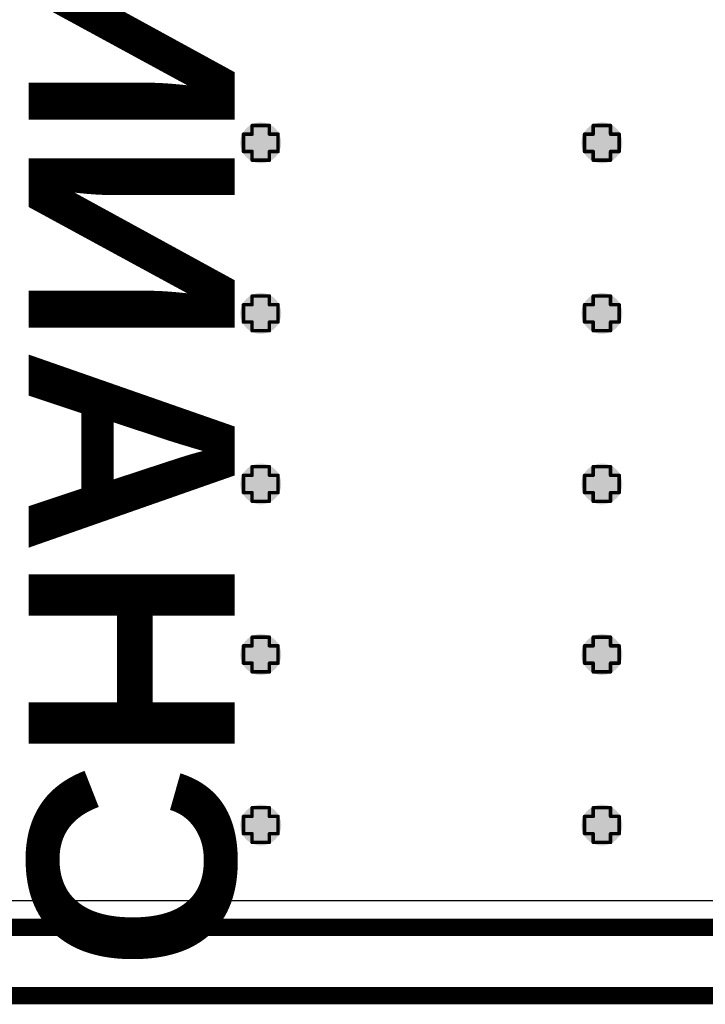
# Model space of a CAD drawing. Header units: inches. Extents: x -0.1 to 10.2, y 0 to 6.5.
# Tile 76 of 95: x 3.522 to 3.918, y 1.393 to 1.961. Entities that reach past the tile are written whole.
import ezdxf

# ---------------------------------------------------------------- set-up
doc = ezdxf.new("R2010")
doc.units = ezdxf.units.IN
doc.header["$MEASUREMENT"] = 0
for name, color, linetype in [('Bottom Layer', 5, 'Continuous'), ('Bottom Overlay', 54, 'Continuous'), ('Drill Drawing', 1, 'Continuous'), ('Top Layer', 1, 'Continuous'), ('Via Holes', 16, 'Continuous')]:
    doc.layers.add(name, color=color, linetype=linetype)
doc.styles.add('Arial_Bold', font='txt', dxfattribs={"height": 0.2})

msp = doc.modelspace()

# ---------------------------------------------------------------- hatches: boundary and pattern name
at = {"layer": 'Bottom Layer'}
h = msp.add_hatch(color=5, dxfattribs=at)
edge = h.paths.add_edge_path()
edge.add_arc((3.66142, 1.88976), 0.01181, 0, 360)
h = msp.add_hatch(color=5, dxfattribs=at)
edge = h.paths.add_edge_path()
edge.add_arc((3.85827, 1.88976), 0.01181, 0, 360)
h = msp.add_hatch(color=5, dxfattribs=at)
edge = h.paths.add_edge_path()
edge.add_arc((3.66142, 1.79134), 0.01181, 0, 360)
h = msp.add_hatch(color=5, dxfattribs=at)
edge = h.paths.add_edge_path()
edge.add_arc((3.85827, 1.79134), 0.01181, 0, 360)
h = msp.add_hatch(color=5, dxfattribs=at)
edge = h.paths.add_edge_path()
edge.add_arc((3.66142, 1.69291), 0.01181, 0, 360)
h = msp.add_hatch(color=5, dxfattribs=at)
edge = h.paths.add_edge_path()
edge.add_arc((3.85827, 1.69291), 0.01181, 0, 360)
h = msp.add_hatch(color=5, dxfattribs=at)
edge = h.paths.add_edge_path()
edge.add_arc((3.66142, 1.59449), 0.01181, 0, 360)
h = msp.add_hatch(color=5, dxfattribs=at)
edge = h.paths.add_edge_path()
edge.add_arc((3.85827, 1.59449), 0.01181, 0, 360)
h = msp.add_hatch(color=5, dxfattribs=at)
edge = h.paths.add_edge_path()
edge.add_arc((3.66142, 1.49606), 0.01181, 0, 360)
h = msp.add_hatch(color=5, dxfattribs=at)
edge = h.paths.add_edge_path()
edge.add_arc((3.85827, 1.49606), 0.01181, 0, 360)
at = {"layer": 'Top Layer'}
h = msp.add_hatch(color=1, dxfattribs=at)
edge = h.paths.add_edge_path()
edge.add_arc((3.66142, 1.88976), 0.01181, 0, 360)
h = msp.add_hatch(color=1, dxfattribs=at)
edge = h.paths.add_edge_path()
edge.add_arc((3.85827, 1.88976), 0.01181, 0, 360)
h = msp.add_hatch(color=1, dxfattribs=at)
edge = h.paths.add_edge_path()
edge.add_arc((3.66142, 1.79134), 0.01181, 0, 360)
h = msp.add_hatch(color=1, dxfattribs=at)
edge = h.paths.add_edge_path()
edge.add_arc((3.85827, 1.79134), 0.01181, 0, 360)
h = msp.add_hatch(color=1, dxfattribs=at)
edge = h.paths.add_edge_path()
edge.add_arc((3.66142, 1.69291), 0.01181, 0, 360)
h = msp.add_hatch(color=1, dxfattribs=at)
edge = h.paths.add_edge_path()
edge.add_arc((3.85827, 1.69291), 0.01181, 0, 360)
h = msp.add_hatch(color=1, dxfattribs=at)
edge = h.paths.add_edge_path()
edge.add_arc((3.66142, 1.59449), 0.01181, 0, 360)
h = msp.add_hatch(color=1, dxfattribs=at)
edge = h.paths.add_edge_path()
edge.add_arc((3.85827, 1.59449), 0.01181, 0, 360)
h = msp.add_hatch(color=1, dxfattribs=at)
edge = h.paths.add_edge_path()
edge.add_arc((3.66142, 1.49606), 0.01181, 0, 360)
h = msp.add_hatch(color=1, dxfattribs=at)
edge = h.paths.add_edge_path()
edge.add_arc((3.85827, 1.49606), 0.01181, 0, 360)
at = {"layer": 'Via Holes'}
h = msp.add_hatch(color=7, dxfattribs=at)
edge = h.paths.add_edge_path()
edge.add_arc((3.66142, 1.88976), 0.00591, 0, 360)
h = msp.add_hatch(color=7, dxfattribs=at)
edge = h.paths.add_edge_path()
edge.add_arc((3.85827, 1.88976), 0.00591, 0, 360)
h = msp.add_hatch(color=7, dxfattribs=at)
edge = h.paths.add_edge_path()
edge.add_arc((3.66142, 1.79134), 0.00591, 0, 360)
h = msp.add_hatch(color=7, dxfattribs=at)
edge = h.paths.add_edge_path()
edge.add_arc((3.85827, 1.79134), 0.00591, 0, 360)
h = msp.add_hatch(color=7, dxfattribs=at)
edge = h.paths.add_edge_path()
edge.add_arc((3.66142, 1.69291), 0.00591, 0, 360)
h = msp.add_hatch(color=7, dxfattribs=at)
edge = h.paths.add_edge_path()
edge.add_arc((3.85827, 1.69291), 0.00591, 0, 360)
h = msp.add_hatch(color=7, dxfattribs=at)
edge = h.paths.add_edge_path()
edge.add_arc((3.66142, 1.59449), 0.00591, 0, 360)
h = msp.add_hatch(color=7, dxfattribs=at)
edge = h.paths.add_edge_path()
edge.add_arc((3.85827, 1.59449), 0.00591, 0, 360)
h = msp.add_hatch(color=7, dxfattribs=at)
edge = h.paths.add_edge_path()
edge.add_arc((3.66142, 1.49606), 0.00591, 0, 360)
h = msp.add_hatch(color=7, dxfattribs=at)
edge = h.paths.add_edge_path()
edge.add_arc((3.85827, 1.49606), 0.00591, 0, 360)

# ---------------------------------------------------------------- linework, layer by layer
at = {"layer": 'Drill Drawing', "const_width": 0.002}
for points in [[(3.65642, 1.89476), (3.65642, 1.89976)], [(3.65642, 1.89976), (3.66642, 1.89976)], [(3.66642, 1.89476), (3.66642, 1.89976)], [(3.85327, 1.89476), (3.85327, 1.89976)], [(3.85327, 1.89976), (3.86327, 1.89976)], [(3.86327, 1.89476), (3.86327, 1.89976)], [(3.65142, 1.88476), (3.65142, 1.89476)], [(3.65142, 1.89476), (3.65642, 1.89476)], [(3.66642, 1.89476), (3.67142, 1.89476)], [(3.67142, 1.88476), (3.67142, 1.89476)], [(3.84827, 1.88476), (3.84827, 1.89476)], [(3.84827, 1.89476), (3.85327, 1.89476)], [(3.86327, 1.89476), (3.86827, 1.89476)], [(3.86827, 1.88476), (3.86827, 1.89476)], [(3.65142, 1.88476), (3.65642, 1.88476)], [(3.65642, 1.87976), (3.65642, 1.88476)], [(3.65642, 1.87976), (3.66642, 1.87976)], [(3.66642, 1.88476), (3.67142, 1.88476)], [(3.66642, 1.87976), (3.66642, 1.88476)], [(3.84827, 1.88476), (3.85327, 1.88476)], [(3.85327, 1.87976), (3.85327, 1.88476)], [(3.85327, 1.87976), (3.86327, 1.87976)], [(3.86327, 1.88476), (3.86827, 1.88476)], [(3.86327, 1.87976), (3.86327, 1.88476)], [(3.65642, 1.79634), (3.65642, 1.80134)], [(3.65642, 1.80134), (3.66642, 1.80134)], [(3.66642, 1.79634), (3.66642, 1.80134)], [(3.85327, 1.79634), (3.85327, 1.80134)], [(3.85327, 1.80134), (3.86327, 1.80134)], [(3.86327, 1.79634), (3.86327, 1.80134)], [(3.65142, 1.78634), (3.65142, 1.79634)], [(3.65142, 1.79634), (3.65642, 1.79634)], [(3.66642, 1.79634), (3.67142, 1.79634)], [(3.67142, 1.78634), (3.67142, 1.79634)], [(3.84827, 1.78634), (3.84827, 1.79634)], [(3.84827, 1.79634), (3.85327, 1.79634)], [(3.86327, 1.79634), (3.86827, 1.79634)], [(3.86827, 1.78634), (3.86827, 1.79634)], [(3.65142, 1.78634), (3.65642, 1.78634)], [(3.65642, 1.78134), (3.65642, 1.78634)], [(3.66642, 1.78634), (3.67142, 1.78634)], [(3.66642, 1.78134), (3.66642, 1.78634)], [(3.84827, 1.78634), (3.85327, 1.78634)], [(3.85327, 1.78134), (3.85327, 1.78634)], [(3.86327, 1.78634), (3.86827, 1.78634)], [(3.86327, 1.78134), (3.86327, 1.78634)], [(3.65642, 1.78134), (3.66642, 1.78134)], [(3.85327, 1.78134), (3.86327, 1.78134)], [(3.65142, 1.68791), (3.65142, 1.69791)], [(3.65142, 1.69791), (3.65642, 1.69791)], [(3.65642, 1.69791), (3.65642, 1.70291)], [(3.65642, 1.70291), (3.66642, 1.70291)], [(3.66642, 1.69791), (3.66642, 1.70291)], [(3.66642, 1.69791), (3.67142, 1.69791)], [(3.67142, 1.68791), (3.67142, 1.69791)], [(3.84827, 1.68791), (3.84827, 1.69791)], [(3.84827, 1.69791), (3.85327, 1.69791)], [(3.85327, 1.69791), (3.85327, 1.70291)], [(3.85327, 1.70291), (3.86327, 1.70291)], [(3.86327, 1.69791), (3.86327, 1.70291)], [(3.86327, 1.69791), (3.86827, 1.69791)], [(3.86827, 1.68791), (3.86827, 1.69791)], [(3.65142, 1.68791), (3.65642, 1.68791)], [(3.65642, 1.68291), (3.65642, 1.68791)], [(3.66642, 1.68791), (3.67142, 1.68791)], [(3.66642, 1.68291), (3.66642, 1.68791)], [(3.84827, 1.68791), (3.85327, 1.68791)], [(3.85327, 1.68291), (3.85327, 1.68791)], [(3.86327, 1.68791), (3.86827, 1.68791)], [(3.86327, 1.68291), (3.86327, 1.68791)], [(3.65642, 1.68291), (3.66642, 1.68291)], [(3.85327, 1.68291), (3.86327, 1.68291)], [(3.65642, 1.59949), (3.65642, 1.60449)], [(3.65642, 1.60449), (3.66642, 1.60449)], [(3.66642, 1.59949), (3.66642, 1.60449)], [(3.85327, 1.59949), (3.85327, 1.60449)], [(3.85327, 1.60449), (3.86327, 1.60449)], [(3.86327, 1.59949), (3.86327, 1.60449)], [(3.65142, 1.58949), (3.65142, 1.59949)], [(3.65142, 1.59949), (3.65642, 1.59949)], [(3.66642, 1.59949), (3.67142, 1.59949)], [(3.67142, 1.58949), (3.67142, 1.59949)], [(3.84827, 1.58949), (3.84827, 1.59949)], [(3.84827, 1.59949), (3.85327, 1.59949)], [(3.86327, 1.59949), (3.86827, 1.59949)], [(3.86827, 1.58949), (3.86827, 1.59949)], [(3.65142, 1.58949), (3.65642, 1.58949)], [(3.65642, 1.58449), (3.65642, 1.58949)], [(3.65642, 1.58449), (3.66642, 1.58449)], [(3.66642, 1.58949), (3.67142, 1.58949)], [(3.66642, 1.58449), (3.66642, 1.58949)], [(3.84827, 1.58949), (3.85327, 1.58949)], [(3.85327, 1.58449), (3.85327, 1.58949)], [(3.85327, 1.58449), (3.86327, 1.58449)], [(3.86327, 1.58949), (3.86827, 1.58949)], [(3.86327, 1.58449), (3.86327, 1.58949)], [(3.65642, 1.50106), (3.65642, 1.50606)], [(3.65642, 1.50606), (3.66642, 1.50606)], [(3.66642, 1.50106), (3.66642, 1.50606)], [(3.85327, 1.50106), (3.85327, 1.50606)], [(3.85327, 1.50606), (3.86327, 1.50606)], [(3.86327, 1.50106), (3.86327, 1.50606)], [(3.65142, 1.49106), (3.65142, 1.50106)], [(3.65142, 1.50106), (3.65642, 1.50106)], [(3.66642, 1.50106), (3.67142, 1.50106)], [(3.67142, 1.49106), (3.67142, 1.50106)], [(3.84827, 1.49106), (3.84827, 1.50106)], [(3.84827, 1.50106), (3.85327, 1.50106)], [(3.86327, 1.50106), (3.86827, 1.50106)], [(3.86827, 1.49106), (3.86827, 1.50106)], [(3.65142, 1.49106), (3.65642, 1.49106)], [(3.65642, 1.48606), (3.65642, 1.49106)], [(3.66642, 1.49106), (3.67142, 1.49106)], [(3.66642, 1.48606), (3.66642, 1.49106)], [(3.84827, 1.49106), (3.85327, 1.49106)], [(3.85327, 1.48606), (3.85327, 1.49106)], [(3.86327, 1.49106), (3.86827, 1.49106)], [(3.86327, 1.48606), (3.86327, 1.49106)], [(3.65642, 1.48606), (3.66642, 1.48606)], [(3.85327, 1.48606), (3.86327, 1.48606)]]:
    msp.add_lwpolyline(points, dxfattribs=at)
at = {"layer": 'Drill Drawing', "const_width": 0.001}
for points in [[(3.65592, 1.89976, 1), (3.65692, 1.89976, 1)], [(3.65592, 1.89976, 1), (3.65692, 1.89976, 1)], [(3.66592, 1.89976, 1), (3.66692, 1.89976, 1)], [(3.66592, 1.89976, 1), (3.66692, 1.89976, 1)], [(3.85277, 1.89976, 1), (3.85377, 1.89976, 1)], [(3.85277, 1.89976, 1), (3.85377, 1.89976, 1)], [(3.86277, 1.89976, 1), (3.86377, 1.89976, 1)], [(3.86277, 1.89976, 1), (3.86377, 1.89976, 1)], [(3.65092, 1.89476, 1), (3.65192, 1.89476, 1)], [(3.65092, 1.89476, 1), (3.65192, 1.89476, 1)], [(3.65592, 1.89476, 1), (3.65692, 1.89476, 1)], [(3.65592, 1.89476, 1), (3.65692, 1.89476, 1)], [(3.66592, 1.89476, 1), (3.66692, 1.89476, 1)], [(3.66592, 1.89476, 1), (3.66692, 1.89476, 1)], [(3.67092, 1.89476, 1), (3.67192, 1.89476, 1)], [(3.67092, 1.89476, 1), (3.67192, 1.89476, 1)], [(3.84777, 1.89476, 1), (3.84877, 1.89476, 1)], [(3.84777, 1.89476, 1), (3.84877, 1.89476, 1)], [(3.85277, 1.89476, 1), (3.85377, 1.89476, 1)], [(3.85277, 1.89476, 1), (3.85377, 1.89476, 1)], [(3.86277, 1.89476, 1), (3.86377, 1.89476, 1)], [(3.86277, 1.89476, 1), (3.86377, 1.89476, 1)], [(3.86777, 1.89476, 1), (3.86877, 1.89476, 1)], [(3.86777, 1.89476, 1), (3.86877, 1.89476, 1)], [(3.65092, 1.88476, 1), (3.65192, 1.88476, 1)], [(3.65092, 1.88476, 1), (3.65192, 1.88476, 1)], [(3.65592, 1.88476, 1), (3.65692, 1.88476, 1)], [(3.65592, 1.88476, 1), (3.65692, 1.88476, 1)], [(3.65592, 1.87976, 1), (3.65692, 1.87976, 1)], [(3.65592, 1.87976, 1), (3.65692, 1.87976, 1)], [(3.66592, 1.88476, 1), (3.66692, 1.88476, 1)], [(3.66592, 1.88476, 1), (3.66692, 1.88476, 1)], [(3.66592, 1.87976, 1), (3.66692, 1.87976, 1)], [(3.66592, 1.87976, 1), (3.66692, 1.87976, 1)], [(3.67092, 1.88476, 1), (3.67192, 1.88476, 1)], [(3.67092, 1.88476, 1), (3.67192, 1.88476, 1)], [(3.84777, 1.88476, 1), (3.84877, 1.88476, 1)], [(3.84777, 1.88476, 1), (3.84877, 1.88476, 1)], [(3.85277, 1.88476, 1), (3.85377, 1.88476, 1)], [(3.85277, 1.88476, 1), (3.85377, 1.88476, 1)], [(3.85277, 1.87976, 1), (3.85377, 1.87976, 1)], [(3.85277, 1.87976, 1), (3.85377, 1.87976, 1)], [(3.86277, 1.88476, 1), (3.86377, 1.88476, 1)], [(3.86277, 1.88476, 1), (3.86377, 1.88476, 1)], [(3.86277, 1.87976, 1), (3.86377, 1.87976, 1)], [(3.86277, 1.87976, 1), (3.86377, 1.87976, 1)], [(3.86777, 1.88476, 1), (3.86877, 1.88476, 1)], [(3.86777, 1.88476, 1), (3.86877, 1.88476, 1)], [(3.65592, 1.80134, 1), (3.65692, 1.80134, 1)], [(3.65592, 1.80134, 1), (3.65692, 1.80134, 1)], [(3.66592, 1.80134, 1), (3.66692, 1.80134, 1)], [(3.66592, 1.80134, 1), (3.66692, 1.80134, 1)], [(3.85277, 1.80134, 1), (3.85377, 1.80134, 1)], [(3.85277, 1.80134, 1), (3.85377, 1.80134, 1)], [(3.86277, 1.80134, 1), (3.86377, 1.80134, 1)], [(3.86277, 1.80134, 1), (3.86377, 1.80134, 1)], [(3.65092, 1.79634, 1), (3.65192, 1.79634, 1)], [(3.65092, 1.79634, 1), (3.65192, 1.79634, 1)], [(3.65592, 1.79634, 1), (3.65692, 1.79634, 1)], [(3.65592, 1.79634, 1), (3.65692, 1.79634, 1)], [(3.66592, 1.79634, 1), (3.66692, 1.79634, 1)], [(3.66592, 1.79634, 1), (3.66692, 1.79634, 1)], [(3.67092, 1.79634, 1), (3.67192, 1.79634, 1)], [(3.67092, 1.79634, 1), (3.67192, 1.79634, 1)], [(3.84777, 1.79634, 1), (3.84877, 1.79634, 1)], [(3.84777, 1.79634, 1), (3.84877, 1.79634, 1)], [(3.85277, 1.79634, 1), (3.85377, 1.79634, 1)], [(3.85277, 1.79634, 1), (3.85377, 1.79634, 1)], [(3.86277, 1.79634, 1), (3.86377, 1.79634, 1)], [(3.86277, 1.79634, 1), (3.86377, 1.79634, 1)], [(3.86777, 1.79634, 1), (3.86877, 1.79634, 1)], [(3.86777, 1.79634, 1), (3.86877, 1.79634, 1)], [(3.65092, 1.78634, 1), (3.65192, 1.78634, 1)], [(3.65092, 1.78634, 1), (3.65192, 1.78634, 1)], [(3.65592, 1.78634, 1), (3.65692, 1.78634, 1)], [(3.65592, 1.78634, 1), (3.65692, 1.78634, 1)], [(3.66592, 1.78634, 1), (3.66692, 1.78634, 1)], [(3.66592, 1.78634, 1), (3.66692, 1.78634, 1)], [(3.67092, 1.78634, 1), (3.67192, 1.78634, 1)], [(3.67092, 1.78634, 1), (3.67192, 1.78634, 1)], [(3.84777, 1.78634, 1), (3.84877, 1.78634, 1)], [(3.84777, 1.78634, 1), (3.84877, 1.78634, 1)], [(3.85277, 1.78634, 1), (3.85377, 1.78634, 1)], [(3.85277, 1.78634, 1), (3.85377, 1.78634, 1)], [(3.86277, 1.78634, 1), (3.86377, 1.78634, 1)], [(3.86277, 1.78634, 1), (3.86377, 1.78634, 1)], [(3.86777, 1.78634, 1), (3.86877, 1.78634, 1)], [(3.86777, 1.78634, 1), (3.86877, 1.78634, 1)], [(3.65592, 1.78134, 1), (3.65692, 1.78134, 1)], [(3.65592, 1.78134, 1), (3.65692, 1.78134, 1)], [(3.66592, 1.78134, 1), (3.66692, 1.78134, 1)], [(3.66592, 1.78134, 1), (3.66692, 1.78134, 1)], [(3.85277, 1.78134, 1), (3.85377, 1.78134, 1)], [(3.85277, 1.78134, 1), (3.85377, 1.78134, 1)], [(3.86277, 1.78134, 1), (3.86377, 1.78134, 1)], [(3.86277, 1.78134, 1), (3.86377, 1.78134, 1)], [(3.65092, 1.69791, 1), (3.65192, 1.69791, 1)], [(3.65092, 1.69791, 1), (3.65192, 1.69791, 1)], [(3.65592, 1.70291, 1), (3.65692, 1.70291, 1)], [(3.65592, 1.70291, 1), (3.65692, 1.70291, 1)], [(3.65592, 1.69791, 1), (3.65692, 1.69791, 1)], [(3.65592, 1.69791, 1), (3.65692, 1.69791, 1)], [(3.66592, 1.70291, 1), (3.66692, 1.70291, 1)], [(3.66592, 1.70291, 1), (3.66692, 1.70291, 1)], [(3.66592, 1.69791, 1), (3.66692, 1.69791, 1)], [(3.66592, 1.69791, 1), (3.66692, 1.69791, 1)], [(3.67092, 1.69791, 1), (3.67192, 1.69791, 1)], [(3.67092, 1.69791, 1), (3.67192, 1.69791, 1)], [(3.84777, 1.69791, 1), (3.84877, 1.69791, 1)], [(3.84777, 1.69791, 1), (3.84877, 1.69791, 1)], [(3.85277, 1.70291, 1), (3.85377, 1.70291, 1)], [(3.85277, 1.70291, 1), (3.85377, 1.70291, 1)], [(3.85277, 1.69791, 1), (3.85377, 1.69791, 1)], [(3.85277, 1.69791, 1), (3.85377, 1.69791, 1)], [(3.86277, 1.70291, 1), (3.86377, 1.70291, 1)], [(3.86277, 1.70291, 1), (3.86377, 1.70291, 1)], [(3.86277, 1.69791, 1), (3.86377, 1.69791, 1)], [(3.86277, 1.69791, 1), (3.86377, 1.69791, 1)], [(3.86777, 1.69791, 1), (3.86877, 1.69791, 1)], [(3.86777, 1.69791, 1), (3.86877, 1.69791, 1)], [(3.65092, 1.68791, 1), (3.65192, 1.68791, 1)], [(3.65092, 1.68791, 1), (3.65192, 1.68791, 1)], [(3.65592, 1.68791, 1), (3.65692, 1.68791, 1)], [(3.65592, 1.68791, 1), (3.65692, 1.68791, 1)], [(3.66592, 1.68791, 1), (3.66692, 1.68791, 1)], [(3.66592, 1.68791, 1), (3.66692, 1.68791, 1)], [(3.67092, 1.68791, 1), (3.67192, 1.68791, 1)], [(3.67092, 1.68791, 1), (3.67192, 1.68791, 1)], [(3.84777, 1.68791, 1), (3.84877, 1.68791, 1)], [(3.84777, 1.68791, 1), (3.84877, 1.68791, 1)], [(3.85277, 1.68791, 1), (3.85377, 1.68791, 1)], [(3.85277, 1.68791, 1), (3.85377, 1.68791, 1)], [(3.86277, 1.68791, 1), (3.86377, 1.68791, 1)], [(3.86277, 1.68791, 1), (3.86377, 1.68791, 1)], [(3.86777, 1.68791, 1), (3.86877, 1.68791, 1)], [(3.86777, 1.68791, 1), (3.86877, 1.68791, 1)], [(3.65592, 1.68291, 1), (3.65692, 1.68291, 1)], [(3.65592, 1.68291, 1), (3.65692, 1.68291, 1)], [(3.66592, 1.68291, 1), (3.66692, 1.68291, 1)], [(3.66592, 1.68291, 1), (3.66692, 1.68291, 1)], [(3.85277, 1.68291, 1), (3.85377, 1.68291, 1)], [(3.85277, 1.68291, 1), (3.85377, 1.68291, 1)], [(3.86277, 1.68291, 1), (3.86377, 1.68291, 1)], [(3.86277, 1.68291, 1), (3.86377, 1.68291, 1)], [(3.65592, 1.60449, 1), (3.65692, 1.60449, 1)], [(3.65592, 1.60449, 1), (3.65692, 1.60449, 1)], [(3.66592, 1.60449, 1), (3.66692, 1.60449, 1)], [(3.66592, 1.60449, 1), (3.66692, 1.60449, 1)], [(3.85277, 1.60449, 1), (3.85377, 1.60449, 1)], [(3.85277, 1.60449, 1), (3.85377, 1.60449, 1)], [(3.86277, 1.60449, 1), (3.86377, 1.60449, 1)], [(3.86277, 1.60449, 1), (3.86377, 1.60449, 1)], [(3.65092, 1.59949, 1), (3.65192, 1.59949, 1)], [(3.65092, 1.59949, 1), (3.65192, 1.59949, 1)], [(3.65592, 1.59949, 1), (3.65692, 1.59949, 1)], [(3.65592, 1.59949, 1), (3.65692, 1.59949, 1)], [(3.66592, 1.59949, 1), (3.66692, 1.59949, 1)], [(3.66592, 1.59949, 1), (3.66692, 1.59949, 1)], [(3.67092, 1.59949, 1), (3.67192, 1.59949, 1)], [(3.67092, 1.59949, 1), (3.67192, 1.59949, 1)], [(3.84777, 1.59949, 1), (3.84877, 1.59949, 1)], [(3.84777, 1.59949, 1), (3.84877, 1.59949, 1)], [(3.85277, 1.59949, 1), (3.85377, 1.59949, 1)], [(3.85277, 1.59949, 1), (3.85377, 1.59949, 1)], [(3.86277, 1.59949, 1), (3.86377, 1.59949, 1)], [(3.86277, 1.59949, 1), (3.86377, 1.59949, 1)], [(3.86777, 1.59949, 1), (3.86877, 1.59949, 1)], [(3.86777, 1.59949, 1), (3.86877, 1.59949, 1)], [(3.65092, 1.58949, 1), (3.65192, 1.58949, 1)], [(3.65092, 1.58949, 1), (3.65192, 1.58949, 1)], [(3.65592, 1.58949, 1), (3.65692, 1.58949, 1)], [(3.65592, 1.58949, 1), (3.65692, 1.58949, 1)], [(3.65592, 1.58449, 1), (3.65692, 1.58449, 1)], [(3.65592, 1.58449, 1), (3.65692, 1.58449, 1)], [(3.66592, 1.58949, 1), (3.66692, 1.58949, 1)], [(3.66592, 1.58949, 1), (3.66692, 1.58949, 1)], [(3.66592, 1.58449, 1), (3.66692, 1.58449, 1)], [(3.66592, 1.58449, 1), (3.66692, 1.58449, 1)], [(3.67092, 1.58949, 1), (3.67192, 1.58949, 1)], [(3.67092, 1.58949, 1), (3.67192, 1.58949, 1)], [(3.84777, 1.58949, 1), (3.84877, 1.58949, 1)], [(3.84777, 1.58949, 1), (3.84877, 1.58949, 1)], [(3.85277, 1.58949, 1), (3.85377, 1.58949, 1)], [(3.85277, 1.58949, 1), (3.85377, 1.58949, 1)], [(3.85277, 1.58449, 1), (3.85377, 1.58449, 1)], [(3.85277, 1.58449, 1), (3.85377, 1.58449, 1)], [(3.86277, 1.58949, 1), (3.86377, 1.58949, 1)], [(3.86277, 1.58949, 1), (3.86377, 1.58949, 1)], [(3.86277, 1.58449, 1), (3.86377, 1.58449, 1)], [(3.86277, 1.58449, 1), (3.86377, 1.58449, 1)], [(3.86777, 1.58949, 1), (3.86877, 1.58949, 1)], [(3.86777, 1.58949, 1), (3.86877, 1.58949, 1)], [(3.65592, 1.50606, 1), (3.65692, 1.50606, 1)], [(3.65592, 1.50606, 1), (3.65692, 1.50606, 1)], [(3.66592, 1.50606, 1), (3.66692, 1.50606, 1)], [(3.66592, 1.50606, 1), (3.66692, 1.50606, 1)], [(3.85277, 1.50606, 1), (3.85377, 1.50606, 1)], [(3.85277, 1.50606, 1), (3.85377, 1.50606, 1)], [(3.86277, 1.50606, 1), (3.86377, 1.50606, 1)], [(3.86277, 1.50606, 1), (3.86377, 1.50606, 1)], [(3.65092, 1.50106, 1), (3.65192, 1.50106, 1)], [(3.65092, 1.50106, 1), (3.65192, 1.50106, 1)], [(3.65592, 1.50106, 1), (3.65692, 1.50106, 1)], [(3.65592, 1.50106, 1), (3.65692, 1.50106, 1)], [(3.66592, 1.50106, 1), (3.66692, 1.50106, 1)], [(3.66592, 1.50106, 1), (3.66692, 1.50106, 1)], [(3.67092, 1.50106, 1), (3.67192, 1.50106, 1)], [(3.67092, 1.50106, 1), (3.67192, 1.50106, 1)], [(3.84777, 1.50106, 1), (3.84877, 1.50106, 1)], [(3.84777, 1.50106, 1), (3.84877, 1.50106, 1)], [(3.85277, 1.50106, 1), (3.85377, 1.50106, 1)], [(3.85277, 1.50106, 1), (3.85377, 1.50106, 1)], [(3.86277, 1.50106, 1), (3.86377, 1.50106, 1)], [(3.86277, 1.50106, 1), (3.86377, 1.50106, 1)], [(3.86777, 1.50106, 1), (3.86877, 1.50106, 1)], [(3.86777, 1.50106, 1), (3.86877, 1.50106, 1)], [(3.65092, 1.49106, 1), (3.65192, 1.49106, 1)], [(3.65092, 1.49106, 1), (3.65192, 1.49106, 1)], [(3.65592, 1.49106, 1), (3.65692, 1.49106, 1)], [(3.65592, 1.49106, 1), (3.65692, 1.49106, 1)], [(3.66592, 1.49106, 1), (3.66692, 1.49106, 1)], [(3.66592, 1.49106, 1), (3.66692, 1.49106, 1)], [(3.67092, 1.49106, 1), (3.67192, 1.49106, 1)], [(3.67092, 1.49106, 1), (3.67192, 1.49106, 1)], [(3.84777, 1.49106, 1), (3.84877, 1.49106, 1)], [(3.84777, 1.49106, 1), (3.84877, 1.49106, 1)], [(3.85277, 1.49106, 1), (3.85377, 1.49106, 1)], [(3.85277, 1.49106, 1), (3.85377, 1.49106, 1)], [(3.86277, 1.49106, 1), (3.86377, 1.49106, 1)], [(3.86277, 1.49106, 1), (3.86377, 1.49106, 1)], [(3.86777, 1.49106, 1), (3.86877, 1.49106, 1)], [(3.86777, 1.49106, 1), (3.86877, 1.49106, 1)], [(3.65592, 1.48606, 1), (3.65692, 1.48606, 1)], [(3.65592, 1.48606, 1), (3.65692, 1.48606, 1)], [(3.66592, 1.48606, 1), (3.66692, 1.48606, 1)], [(3.66592, 1.48606, 1), (3.66692, 1.48606, 1)], [(3.85277, 1.48606, 1), (3.85377, 1.48606, 1)], [(3.85277, 1.48606, 1), (3.85377, 1.48606, 1)], [(3.86277, 1.48606, 1), (3.86377, 1.48606, 1)], [(3.86277, 1.48606, 1), (3.86377, 1.48606, 1)]]:
    msp.add_lwpolyline(points, format="xyb", close=True, dxfattribs=at)
at = {"layer": 'Top Layer'}
msp.add_line((4.13327, 1.4523), (3.21949, 1.4523), dxfattribs=at)
at = {"layer": 'Top Layer', "const_width": 0.01}
for points in [[(3.20394, 1.43701), (4.14882, 1.43701)], [(3.4252, 1.39764), (4.37008, 1.39764)]]:
    msp.add_lwpolyline(points, dxfattribs=at)

# ---------------------------------------------------------------- texts
at = {"layer": 'Bottom Overlay', "style": 'Arial_Bold', "text_generation_flag": 2}
msp.add_text('CHANNEL 7 8 9', height=0.119, rotation=270, dxfattribs=at).set_placement((3.52739, 1.41188))

doc.saveas('drawing.dxf')
